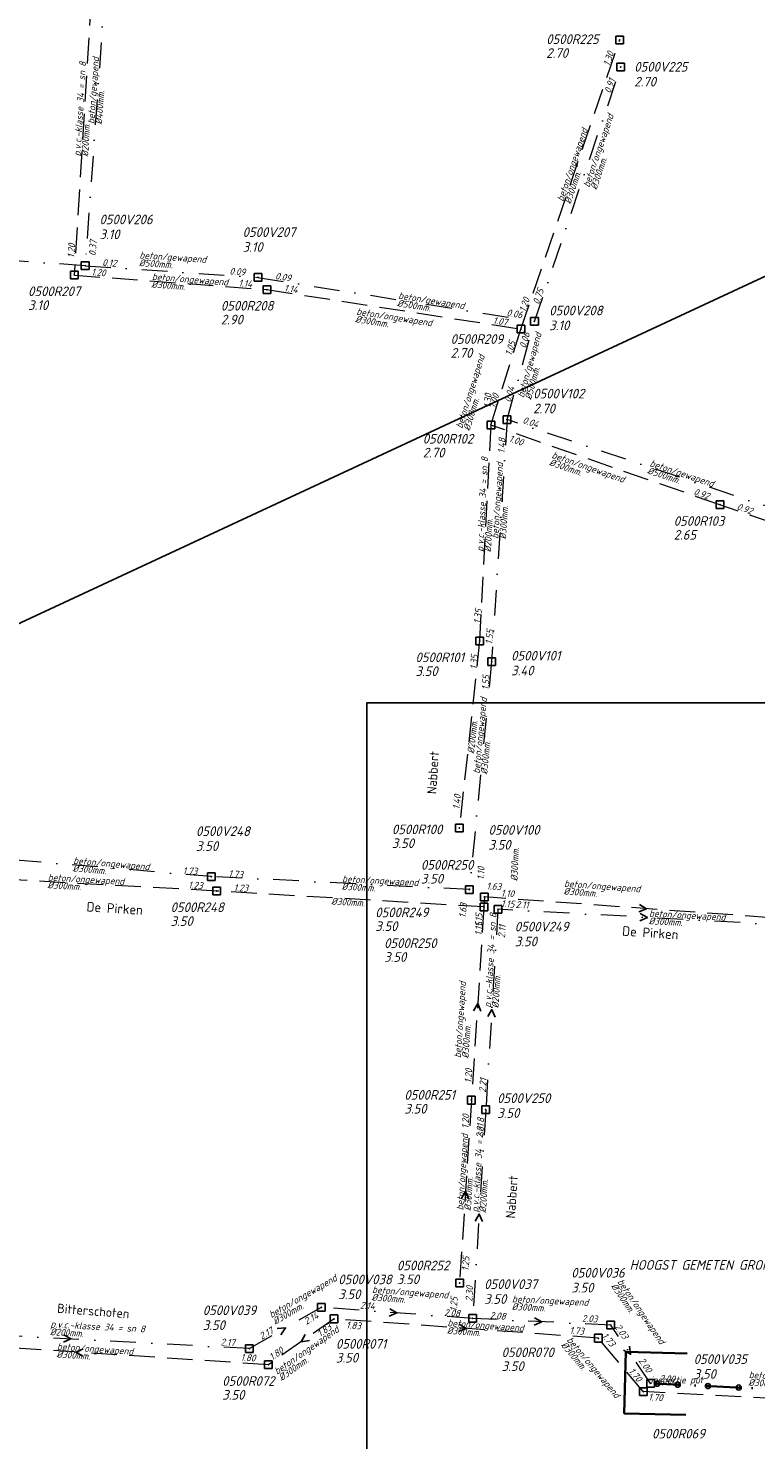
# Model space of a CAD drawing. Extents: x 155498 to 174806, y 452529 to 461643.
# Tile 30 of 44: x 157924 to 158066, y 461228 to 461503. Entities that reach past the tile are written whole.
import ezdxf
from ezdxf.enums import TextEntityAlignment as Align

# ---------------------------------------------------------------- set-up
doc = ezdxf.new("R2010")
doc.units = 0
doc.header["$PDMODE"] = 64
doc.header["$PDSIZE"] = 1.5
doc.linetypes.add('RI-HWA', pattern=[7.4, 5, -2.4])
doc.linetypes.add('RI-VWA', pattern=[11, 5, -3, 0, -3])
doc.layers.get('0').update_dxf_attribs({"linetype": 'CONTINUOUS'})
doc.layers.get('DEFPOINTS').update_dxf_attribs({"linetype": 'CONTINUOUS'})
for name, color, linetype, lineweight in [('B-OI-RI-HWA-BOB-T18', 150, 'CONTINUOUS', 18), ('B-OI-RI-HWA-MATERIAAL-T18', 150, 'CONTINUOUS', 18), ('B-OI-RI-HWA-PUTDEKSELHOOGTE-T25', 150, 'CONTINUOUS', 25), ('B-OI-RI-HWA-PUTNUMMER-T25', 150, 'CONTINUOUS', 25), ('B-OI-RI-HWA_DIAMETER-T18', 150, 'CONTINUOUS', 18), ('B-OI-RI-HWA_RIOOLPUT-S', 150, 'CONTINUOUS', 25), ('B-OI-RI-HWA_TRANSPORTLEIDING-G', 150, 'RI-HWA', 18), ('B-OI-RI-STROOMRICHTING-S', 252, 'CONTINUOUS', 25), ('B-OI-RI-VWA-BOB-T18', 34, 'CONTINUOUS', 18), ('B-OI-RI-VWA-DIAMETER-T18', 34, 'CONTINUOUS', 18), ('B-OI-RI-VWA-MATERIAAL-T18', 34, 'CONTINUOUS', 18), ('B-OI-RI-VWA_PUTDEKSELHOOGTE-T25', 34, 'CONTINUOUS', 25), ('B-OI-RI-VWA_PUTNUMMER-T25', 34, 'CONTINUOUS', 25), ('B-OI-RI-VWA_RIOOLPUT-S', 34, 'CONTINUOUS', 25), ('B-OI-RI-VWA_TRANSPORTLEIDING-G', 34, 'RI-VWA', 18), ('B-XX-OG-TOPOGRAFIE-T18', 2, 'CONTINUOUS', 18), ('N-OI-RI-VRIJVERVAL_HULPSTUK-S', 210, 'CONTINUOUS', 25), ('N-OI-RI-VWA-BOB-T18', 36, 'CONTINUOUS', 18), ('N-OI-RI-VWA-DIAMETER-T18', 36, 'CONTINUOUS', 18), ('N-OI-RI-VWA-MATERIAAL-T18', 36, 'CONTINUOUS', 18), ('N-OI-RI-VWA_PUTDEKSELHOOGTE-T25', 36, 'CONTINUOUS', 25), ('N-OI-RI-VWA_PUTNUMMER-T25', 36, 'CONTINUOUS', 25), ('N-OI-RI-VWA_RIOOLPUT-S', 36, 'CONTINUOUS', 25), ('N-OI-RI-VWA_TRANSPORTLEIDING-G', 36, 'RI-VWA', 35), ('N-OI-WH-T25', 2, 'CONTINUOUS', 25), ('N-RO-KG-GRENS_WERK-G', 7, 'XX-WERKGRENS', 35)]:
    doc.layers.add(name, color=color, linetype=linetype, lineweight=lineweight)
doc.styles.add('NLCS-ISO-M-T18', font='NLCS-ISO.ttf', dxfattribs={"height": 1.8})
doc.styles.add('NLCS-ISO-M500-T18_CURSIEF', font='NLCS-ISO.ttf', dxfattribs={"oblique": 15, "height": 0.9})
doc.styles.add('NLCS-ISO-M750-T18_CURSIEF', font='NLCS-ISO.ttf', dxfattribs={"oblique": 15, "height": 1.35})
doc.styles.add('NLCS-ISO-M750-T25_CURSIEF', font='NLCS-ISO.ttf', dxfattribs={"oblique": 15, "height": 1.875})
doc.linetypes.add('XX-WERKGRENS', pattern='A,0,[137,NLCS.SHX,S=0.1,R=0,X=-1.1,Y=-1.35],-6', length=6)

# ---------------------------------------------------------------- blocks, each defined once
blk = doc.blocks.new('ACMAP_ANN_TEMPLATE_vwa-diam')
at = {"style": 'NLCS-ISO-M750-T18_CURSIEF', "oblique": 15}
blk.add_attdef('vwa-diam', (0.3, -1.3), '', height=1.35, dxfattribs=at)
blk = doc.blocks.new('ACMAP_ANN_TEMPLATE_vwa-materiaal')
at = {"style": 'NLCS-ISO-M750-T18_CURSIEF', "oblique": 15}
blk.add_attdef('vwa-mat', (0.3, 0.2), '', height=1.35, dxfattribs=at)
blk = doc.blocks.new('ACMAP_ANN_TEMPLATE_vwa-nap-r')
at = {"style": 'NLCS-ISO-M750-T18_CURSIEF', "oblique": 15}
blk.add_attdef('vwa-nap-r', (-5.6, 0.2), '', height=1.35, dxfattribs=at)
blk = doc.blocks.new('ACMAP_ANN_TEMPLATE_type knoop')
at = {"layer": 'DEFPOINTS', "style": 'NLCS-ISO-M750-T18_CURSIEF', "oblique": 15}
blk.add_attdef('type_knoop', (0, 0), '', height=1.35, dxfattribs=at)
blk = doc.blocks.new('ACMAP_ANN_TEMPLATE_vwa-puth')
at = {"style": 'NLCS-ISO-M750-T25_CURSIEF', "oblique": 15}
blk.add_attdef('vwa-puth', (-3, 5), '', height=1.88, dxfattribs=at)
blk = doc.blocks.new('ACMAP_ANN_TEMPLATE_vwa-putnr')
at = {"style": 'NLCS-ISO-M750-T25_CURSIEF', "oblique": 15}
blk.add_attdef('vaw-putnr', (-3, 7.9), '', height=1.88, dxfattribs=at)
blk = doc.blocks.new('ACMAP_ANN_TEMPLATE_hwa-diam')
at = {"style": 'NLCS-ISO-M750-T18_CURSIEF', "oblique": 15}
blk.add_attdef('hwa-diam', (-3.7, -1.3), '', height=1.35, dxfattribs=at)
blk = doc.blocks.new('ACMAP_ANN_TEMPLATE_hwa-materiaal')
at = {"style": 'NLCS-ISO-M750-T18_CURSIEF', "oblique": 15}
blk.add_attdef('hwa-mat', (-3.7, 0.2), '', height=1.35, dxfattribs=at)
blk = doc.blocks.new('ACMAP_ANN_TEMPLATE_hwa-nap-l')
at = {"style": 'NLCS-ISO-M750-T18_CURSIEF', "oblique": 15}
blk.add_attdef('hwa-nap-l', (3.3, 0.2), '', height=1.35, dxfattribs=at)
blk = doc.blocks.new('ACMAP_ANN_TEMPLATE_hwa-nap-r')
at = {"style": 'NLCS-ISO-M750-T18_CURSIEF', "oblique": 15}
blk.add_attdef('hwa-nap-r', (-5.6, 0.2), '', height=1.35, dxfattribs=at)
blk = doc.blocks.new('ACMAP_ANN_TEMPLATE_vwa-nap-l')
at = {"style": 'NLCS-ISO-M750-T18_CURSIEF', "oblique": 15}
blk.add_attdef('vwa-nap-l', (3.3, 0.2), '', height=1.35, dxfattribs=at)
blk = doc.blocks.new('ACMAP_ANN_TEMPLATE_hwa-puth')
at = {"style": 'NLCS-ISO-M750-T25_CURSIEF', "oblique": 15}
blk.add_attdef('hwa-puth', (-9, -6.8), '', height=1.88, dxfattribs=at)
blk = doc.blocks.new('ACMAP_ANN_TEMPLATE_hwa-putnr')
at = {"style": 'NLCS-ISO-M750-T25_CURSIEF', "oblique": 15}
blk.add_attdef('hwa-putnr', (-9, -4.1), '', height=1.88, dxfattribs=at)
blk = doc.blocks.new('SRI-HULP')
h = blk.add_hatch(color=256)
h.dxf.hatch_style = 1
h.paths.add_polyline_path([(-0.71, 0.71, 0.198912), (-1, 0, 0.198912), (-0.71, -0.71), (0, 0)])
h = blk.add_hatch(color=256)
h.dxf.hatch_style = 1
h.paths.add_polyline_path([(1, 0, 0.198912), (0.71, 0.71), (0, 0), (0.71, -0.71, 0.198912)])
for p, q in [((-0.71, 0.71), (0.71, -0.71)), ((-0.71, -0.71), (0.71, 0.71))]:
    blk.add_line(p, q)
blk.add_circle((0, 0), 1)

msp = doc.modelspace()

# ---------------------------------------------------------------- linework, layer by layer
at = {"layer": 'B-OI-RI-HWA_RIOOLPUT-S'}
for p in [(158039.46, 461501.11), (157933.08, 461455.26), (157970.67, 461452.45), (158020.19, 461444.75), (158014.35, 461426.03), (158058.99, 461410.49), (158012.13, 461383.95), (158008.21, 461347.51), (157960.87, 461335.21), (158013.07, 461334.07), (158013.07, 461334.07), (158012.99, 461332.11), (158012.99, 461332.11), (158010.53, 461294.45), (158008.24, 461258.81), (157983.75, 461251.83), (158035.28, 461248.06), (157970.95, 461242.87), (158044.05, 461237.64)]:
    msp.add_point(p, dxfattribs=at)
at = {"layer": 'B-OI-RI-HWA_TRANSPORTLEIDING-G'}
for p, q in [((157936.37, 461508.87), (157933.08, 461455.26)), ((158020.19, 461444.75), (158039.46, 461501.11)), ((157933.08, 461455.26), (157970.67, 461452.45)), ((157970.67, 461452.45), (158020.19, 461444.75)), ((158014.35, 461426.03), (158020.19, 461444.75)), ((158014.35, 461426.03), (158012.13, 461383.95)), ((158058.99, 461410.49), (158014.35, 461426.03)), ((158104.56, 461394.88), (158058.99, 461410.49)), ((158012.13, 461383.95), (158008.21, 461347.51)), ((157960.87, 461335.21), (157902.33, 461338.44)), ((158012.99, 461332.11), (157960.87, 461335.21)), ((158013.07, 461334.07), (158012.99, 461332.11)), ((158076.29, 461329.47), (158013.07, 461334.07)), ((158012.99, 461332.11), (158010.53, 461294.45)), ((158010.53, 461294.45), (158008.24, 461258.81)), ((157983.75, 461251.83), (157970.95, 461242.87)), ((158035.28, 461248.06), (157983.75, 461251.83)), ((157970.95, 461242.87), (157895.79, 461247.84)), ((158044.05, 461237.64), (158035.28, 461248.06)), ((158107.47, 461234.32), (158044.05, 461237.64))]:
    msp.add_line(p, q, dxfattribs=at)
at = {"layer": 'B-OI-RI-STROOMRICHTING-S'}
for points in [[(158043.3, 461332.59), (158044.68, 461331.77), (158043.19, 461331.16)], [(158043.46, 461330.86), (158044.86, 461330.06), (158043.38, 461329.42)], [(158010.95, 461311.89), (158011.76, 461313.28), (158012.38, 461311.8)], [(158013.72, 461310.73), (158014.52, 461312.12), (158015.16, 461310.64)], [(158008.57, 461275.24), (158009.39, 461276.63), (158010.01, 461275.15)], [(158011.25, 461270.86), (158012.06, 461272.25), (158012.69, 461270.77)], [(157994.63, 461253.81), (157996.02, 461252.99), (157994.53, 461252.38)], [(158022.84, 461252.05), (158024.24, 461251.27), (158022.77, 461250.62)], [(157931.05, 461248.7), (157932.45, 461247.9), (157930.97, 461247.26)], [(157972.65, 461249.96), (157974.26, 461250.06), (157973.36, 461248.72)], [(157978.12, 461248.77), (157977.35, 461247.35), (157978.94, 461247.59)], [(158008.13, 461250.77), (158009.52, 461249.95), (158008.03, 461249.33)], [(157934.85, 461245.98), (157933.37, 461245.35), (157934.76, 461244.54)], [(158041.38, 461246.53), (158041.59, 461244.93), (158040.19, 461245.72)]]:
    msp.add_lwpolyline(points, dxfattribs=at)
at = {"layer": 'B-OI-RI-VWA_RIOOLPUT-S'}
for p in [(158039.67, 461495.81), (157935.22, 461457.09), (157968.92, 461454.8), (158022.84, 461446.24), (158017.49, 461427.11), (158014.46, 461379.93), (157959.82, 461338.04), (158010.16, 461335.49), (158015.71, 461331.66), (158013.34, 461292.59), (157981.25, 461254.07), (158010.78, 461251.91), (158037.71, 461250.62), (157967.26, 461246.04), (158045.48, 461239.24)]:
    msp.add_point(p, dxfattribs=at)
at = {"layer": 'B-OI-RI-VWA_TRANSPORTLEIDING-G'}
for p, q in [((157939.14, 461511.65), (157935.22, 461457.09)), ((158022.84, 461446.24), (158039.67, 461495.81)), ((157935.22, 461457.09), (157875.97, 461461.22)), ((157935.22, 461457.09), (157968.92, 461454.8)), ((157968.92, 461454.8), (158022.84, 461446.24)), ((158017.49, 461427.11), (158022.84, 461446.24)), ((158017.49, 461427.11), (158014.46, 461379.93)), ((158072.22, 461408.81), (158017.49, 461427.11)), ((158014.46, 461379.93), (158010.16, 461335.49)), ((157959.82, 461338.04), (157905.27, 461342.63)), ((158010.16, 461335.49), (157959.82, 461338.04)), ((158015.71, 461331.66), (158013.34, 461292.59)), ((158074.01, 461328.46), (158015.71, 461331.66)), ((158013.34, 461292.59), (158010.78, 461251.91)), ((157981.25, 461254.07), (157967.26, 461246.04)), ((158010.78, 461251.91), (157981.25, 461254.07)), ((158037.71, 461250.62), (158010.78, 461251.91)), ((157967.26, 461246.04), (157897.63, 461249.76)), ((158045.48, 461239.24), (158037.71, 461250.62))]:
    msp.add_line(p, q, dxfattribs=at)
at = {"layer": 'DEFPOINTS', "flags": 128}
for points in [[(157498.69, 460511.77), (157666.49, 461268.41), (158141.33, 461489.21), (159256.93, 461205.94), (159206.49, 460696.31), (158205.71, 460856.25), (158144.02, 460363.33)], [(158187.22, 461371.9), (158182.79, 461371.9), (158147.65, 461371.9), (157990.15, 461371.9), (157990.15, 461194.9), (157990.15, 461181.33), (158187.22, 461181.33)]]:
    msp.add_lwpolyline(points, close=True, dxfattribs=at)
at = {"layer": 'N-OI-RI-VWA_RIOOLPUT-S'}
msp.add_point((158045.48, 461239.24), dxfattribs=at)
at = {"layer": 'N-OI-RI-VWA_TRANSPORTLEIDING-G'}
msp.add_line((158106.52, 461236.35), (158045.48, 461239.24), dxfattribs=at)
at = {"layer": 'N-RO-KG-GRENS_WERK-G', "ltscale": 0.5, "flags": 128}
msp.add_lwpolyline([(158052.63, 461245.1), (158040.63, 461245.4), (158040.33, 461233.4), (158052.33, 461233.1)], dxfattribs=at)

# ---------------------------------------------------------------- block references
at = {"layer": 'B-OI-RI-HWA-BOB-T18'}
for name, p, rotation, values in [('ACMAP_ANN_TEMPLATE_hwa-nap-r', (158039.46, 461501.11), 71.12277418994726, {'hwa-nap-r': '1.30'}), ('ACMAP_ANN_TEMPLATE_hwa-nap-r', (157933.65, 461464.16), 86.49260060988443, {'hwa-nap-r': '1.20'}), ('ACMAP_ANN_TEMPLATE_hwa-nap-l', (157933.08, 461455.26), 355.7248671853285, {'hwa-nap-l': '1.20'}), ('ACMAP_ANN_TEMPLATE_hwa-nap-r', (157970.67, 461452.45), 355.7248671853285, {'hwa-nap-r': '1.14'}), ('ACMAP_ANN_TEMPLATE_hwa-nap-l', (157970.67, 461452.45), 351.1617000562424, {'hwa-nap-l': '1.14'}), ('ACMAP_ANN_TEMPLATE_hwa-nap-l', (158020.19, 461444.75), 71.12277418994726, {'hwa-nap-l': '1.20'}), ('ACMAP_ANN_TEMPLATE_hwa-nap-r', (158020.19, 461444.75), 351.1617000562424, {'hwa-nap-r': '1.07'}), ('ACMAP_ANN_TEMPLATE_hwa-nap-r', (158020.19, 461444.75), 72.67386330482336, {'hwa-nap-r': '1.05'}), ('ACMAP_ANN_TEMPLATE_hwa-nap-l', (158014.35, 461426.03), 86.98392489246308, {'hwa-nap-l': '1.30'}), ('ACMAP_ANN_TEMPLATE_hwa-nap-l', (158014.35, 461426.03), 72.67386330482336, {'hwa-nap-l': '1.00'}), ('ACMAP_ANN_TEMPLATE_hwa-nap-r', (158022.97, 461420.85), 340.8060587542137, {'hwa-nap-r': '1.00'}), ('ACMAP_ANN_TEMPLATE_hwa-nap-r', (158058.99, 461410.49), 341.0911079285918, {'hwa-nap-r': '0.92'}), ('ACMAP_ANN_TEMPLATE_hwa-nap-l', (158058.99, 461410.49), 340.8060587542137, {'hwa-nap-l': '0.92'}), ('ACMAP_ANN_TEMPLATE_hwa-nap-l', (158012.13, 461383.95), 83.86195855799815, {'hwa-nap-l': '1.35'}), ('ACMAP_ANN_TEMPLATE_hwa-nap-r', (158012.13, 461383.95), 86.98392489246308, {'hwa-nap-r': '1.35'}), ('ACMAP_ANN_TEMPLATE_hwa-nap-r', (158009, 461356.62), 83.86195855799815, {'hwa-nap-r': '1.40'}), ('ACMAP_ANN_TEMPLATE_hwa-nap-l', (158013.07, 461334.07), 87.6626941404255, {'hwa-nap-l': '1.10'}), ('ACMAP_ANN_TEMPLATE_hwa-nap-r', (157960.87, 461335.21), 356.5961644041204, {'hwa-nap-r': '1.23'}), ('ACMAP_ANN_TEMPLATE_hwa-nap-l', (157960.87, 461335.21), 356.8388721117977, {'hwa-nap-l': '1.23'}), ('ACMAP_ANN_TEMPLATE_hwa-nap-r', (158021.84, 461333.56), 355.8383907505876, {'hwa-nap-r': '1.10'}), ('ACMAP_ANN_TEMPLATE_hwa-nap-l', (158012.99, 461332.11), 356.5961644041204, {'hwa-nap-l': '1.15'}), ('ACMAP_ANN_TEMPLATE_hwa-nap-l', (158012.52, 461324.91), 86.26267496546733, {'hwa-nap-l': '1.15'}), ('ACMAP_ANN_TEMPLATE_hwa-nap-r', (158012.99, 461332.11), 87.6626941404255, {'hwa-nap-r': '1.15'}), ('ACMAP_ANN_TEMPLATE_hwa-nap-l', (158010.53, 461294.45), 86.32359100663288, {'hwa-nap-l': '1.20'}), ('ACMAP_ANN_TEMPLATE_hwa-nap-r', (158010.53, 461294.45), 86.26267496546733, {'hwa-nap-r': '1.20'}), ('ACMAP_ANN_TEMPLATE_hwa-nap-r', (158010.56, 461266.69), 86.32359100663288, {'hwa-nap-r': '1.25'}), ('ACMAP_ANN_TEMPLATE_hwa-nap-r', (158008.24, 461258.81), 86.32359100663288, {'hwa-nap-r': '1.25'}), ('ACMAP_ANN_TEMPLATE_hwa-nap-l', (157978.45, 461246.16), 34.9920201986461, {'hwa-nap-l': '1.83'}), ('ACMAP_ANN_TEMPLATE_hwa-nap-r', (157991.65, 461249.37), 355.8156233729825, {'hwa-nap-r': '1.83'}), ('ACMAP_ANN_TEMPLATE_hwa-nap-l', (158026.34, 461248.97), 355.8156233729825, {'hwa-nap-l': '1.73'}), ('ACMAP_ANN_TEMPLATE_hwa-nap-r', (158039.32, 461244.01), 310.0856648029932, {'hwa-nap-r': '1.73'}), ('ACMAP_ANN_TEMPLATE_hwa-nap-r', (157976.4, 461246.7), 34.9920201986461, {'hwa-nap-r': '1.80'}), ('ACMAP_ANN_TEMPLATE_hwa-nap-l', (157962.22, 461243.71), 356.2167900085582, {'hwa-nap-l': '1.80'}), ('ACMAP_ANN_TEMPLATE_hwa-nap-l', (158038.81, 461243.96), 310.0856648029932, {'hwa-nap-l': '1.70'}), ('ACMAP_ANN_TEMPLATE_hwa-nap-r', (158050.61, 461235.43), 357.0033347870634, {'hwa-nap-r': '1.70'})]:
    msp.add_blockref(name, p, dxfattribs=dict(at, rotation=rotation)).add_auto_attribs(values)
at = {"layer": 'B-OI-RI-HWA-MATERIAAL-T18'}
for p, rotation, values in [((157934.72, 461482.07), 86.49260060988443, {'hwa-mat': 'p.v.c.-klasse 34 = sn 8'}), ((158029.83, 461472.93), 71.12277418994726, {'hwa-mat': 'beton/ongewapend'}), ((157951.88, 461453.85), 355.7248671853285, {'hwa-mat': 'beton/ongewapend'}), ((157991.67, 461446.78), 351.1617000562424, {'hwa-mat': 'beton/ongewapend'}), ((158010.03, 461428.73), 72.67386330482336, {'hwa-mat': 'beton/ongewapend'}), ((158013.24, 461404.99), 86.98392489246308, {'hwa-mat': 'p.v.c.-klasse 34 = sn 8'}), ((158029.52, 461418.26), 340.8060587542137, {'hwa-mat': 'beton/ongewapend'}), ((157931.6, 461336.83), 356.8388721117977, {'hwa-mat': 'beton/ongewapend'}), ((158032.25, 461335.57), 355.8383907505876, {'hwa-mat': 'beton/ongewapend'}), ((158008.94, 461306.32), 86.26267496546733, {'hwa-mat': 'beton/ongewapend'}), ((158009.39, 461276.63), 86.32359100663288, {'hwa-mat': 'beton/ongewapend'}), ((157975.8, 461242.86), 34.9920201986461, {'hwa-mat': 'beton/ongewapend'}), ((158009.52, 461249.95), 355.8156233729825, {'hwa-mat': 'beton/ongewapend'}), ((158031.28, 461244.69), 310.0856648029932, {'hwa-mat': 'beton/ongewapend'}), ((157933.37, 461245.35), 356.2167900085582, {'hwa-mat': 'beton/ongewapend'})]:
    msp.add_blockref('ACMAP_ANN_TEMPLATE_hwa-materiaal', p, dxfattribs=dict(at, rotation=rotation)).add_auto_attribs(values)
at = {"layer": 'B-OI-RI-HWA-PUTDEKSELHOOGTE-T25'}
for p, values in [((158034.13, 461504.4), {'hwa-puth': '2.70'}), ((157933.08, 461455.26), {'hwa-puth': '3.10'}), ((157970.67, 461452.45), {'hwa-puth': '2.90'}), ((158015.48, 461445.96), {'hwa-puth': '2.70'}), ((158010.05, 461426.52), {'hwa-puth': '2.70'}), ((158058.99, 461410.49), {'hwa-puth': '2.65'}), ((158008.63, 461383.92), {'hwa-puth': '3.50'}), ((158004.03, 461350.39), {'hwa-puth': '3.50'}), ((158009.68, 461343.47), {'hwa-puth': '3.50'}), ((157960.87, 461335.21), {'hwa-puth': '3.50'}), ((158000.79, 461334.21), {'hwa-puth': '3.50'}), ((158002.51, 461328.21), {'hwa-puth': '3.50'}), ((158006.46, 461298.64), {'hwa-puth': '3.50'}), ((158005, 461265.39), {'hwa-puth': '3.50'}), ((157993.11, 461250.11), {'hwa-puth': '3.50'}), ((158025.42, 461248.46), {'hwa-puth': '3.50'}), ((157970.95, 461242.87), {'hwa-puth': '3.50'})]:
    msp.add_blockref('ACMAP_ANN_TEMPLATE_hwa-puth', p, dxfattribs=at).add_auto_attribs(values)
at = {"layer": 'B-OI-RI-HWA-PUTNUMMER-T25'}
for p, values in [((158034.13, 461504.4), {'hwa-putnr': '0500R225'}), ((157933.08, 461455.26), {'hwa-putnr': '0500R207'}), ((157970.67, 461452.45), {'hwa-putnr': '0500R208'}), ((158015.48, 461445.96), {'hwa-putnr': '0500R209'}), ((158010.05, 461426.52), {'hwa-putnr': '0500R102'}), ((158058.99, 461410.49), {'hwa-putnr': '0500R103'}), ((158008.63, 461383.92), {'hwa-putnr': '0500R101'}), ((158004.03, 461350.39), {'hwa-putnr': '0500R100'}), ((158009.68, 461343.47), {'hwa-putnr': '0500R250'}), ((157960.87, 461335.21), {'hwa-putnr': '0500R248'}), ((158000.79, 461334.21), {'hwa-putnr': '0500R249'}), ((158002.51, 461328.21), {'hwa-putnr': '0500R250'}), ((158006.46, 461298.64), {'hwa-putnr': '0500R251'}), ((158005, 461265.39), {'hwa-putnr': '0500R252'}), ((157993.11, 461250.11), {'hwa-putnr': '0500R071'}), ((158025.42, 461248.46), {'hwa-putnr': '0500R070'}), ((157970.95, 461242.87), {'hwa-putnr': '0500R072'}), ((158054.76, 461232.61), {'hwa-putnr': '0500R069'})]:
    msp.add_blockref('ACMAP_ANN_TEMPLATE_hwa-putnr', p, dxfattribs=at).add_auto_attribs(values)
at = {"layer": 'B-OI-RI-HWA_DIAMETER-T18'}
for p, rotation, values in [((157934.72, 461482.07), 86.49260060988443, {'hwa-diam': '%%c200mm.'}), ((158029.83, 461472.93), 71.12277418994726, {'hwa-diam': '%%c300mm.'}), ((157951.88, 461453.85), 355.7248671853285, {'hwa-diam': '%%c300mm.'}), ((157991.67, 461446.78), 351.1617000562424, {'hwa-diam': '%%c300mm.'}), ((158010.03, 461428.73), 72.67386330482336, {'hwa-diam': '%%c300mm.'}), ((158029.52, 461418.26), 340.8060587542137, {'hwa-diam': '%%c300mm.'}), ((158013.24, 461404.99), 86.98392489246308, {'hwa-diam': '%%c200mm.'}), ((158010.17, 461365.73), 83.86195855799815, {'hwa-diam': '%%c200mm.'}), ((158018.38, 461340.86), 87.6626941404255, {'hwa-diam': '%%c300mm.'}), ((157931.6, 461336.83), 356.8388721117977, {'hwa-diam': '%%c300mm.'}), ((157986.93, 461333.66), 356.5961644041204, {'hwa-diam': '%%c300mm.'}), ((158032.25, 461335.57), 355.8383907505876, {'hwa-diam': '%%c300mm.'}), ((158008.94, 461306.32), 86.26267496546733, {'hwa-diam': '%%c300mm.'}), ((158009.39, 461276.63), 86.32359100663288, {'hwa-diam': '%%c300mm.'}), ((158009.52, 461249.95), 355.8156233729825, {'hwa-diam': '%%c300mm.'}), ((157933.37, 461245.35), 356.2167900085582, {'hwa-diam': '%%c300mm.'}), ((158031.28, 461244.69), 310.0856648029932, {'hwa-diam': '%%c300mm.'}), ((157975.8, 461242.86), 34.9920201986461, {'hwa-diam': '%%c300mm.'})]:
    msp.add_blockref('ACMAP_ANN_TEMPLATE_hwa-diam', p, dxfattribs=dict(at, rotation=rotation)).add_auto_attribs(values)
at = {"layer": 'B-OI-RI-VWA-BOB-T18'}
for name, p, rotation, values in [('ACMAP_ANN_TEMPLATE_vwa-nap-r', (158039.67, 461495.81), 71.24144741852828, {'vwa-nap-r': '0.91'}), ('ACMAP_ANN_TEMPLATE_vwa-nap-r', (157937.86, 461464.55), 85.89117201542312, {'vwa-nap-r': '0.37'}), ('ACMAP_ANN_TEMPLATE_vwa-nap-l', (157935.22, 461457.09), 356.1125833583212, {'vwa-nap-l': '0.12'}), ('ACMAP_ANN_TEMPLATE_vwa-nap-l', (157935.22, 461457.09), 356.0126676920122, {'vwa-nap-l': '0.12'}), ('ACMAP_ANN_TEMPLATE_vwa-nap-r', (157968.92, 461454.8), 356.1125833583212, {'vwa-nap-r': '0.09'}), ('ACMAP_ANN_TEMPLATE_vwa-nap-l', (157968.92, 461454.8), 350.9793613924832, {'vwa-nap-l': '0.09'}), ('ACMAP_ANN_TEMPLATE_vwa-nap-l', (158022.84, 461446.24), 71.24144741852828, {'vwa-nap-l': '0.75'}), ('ACMAP_ANN_TEMPLATE_vwa-nap-r', (158022.84, 461446.24), 350.9793613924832, {'vwa-nap-r': '0.06'}), ('ACMAP_ANN_TEMPLATE_vwa-nap-r', (158022.84, 461446.24), 74.3755300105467, {'vwa-nap-r': '0.06'}), ('ACMAP_ANN_TEMPLATE_vwa-nap-l', (158017.49, 461427.11), 74.3755300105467, {'vwa-nap-l': '0.04'}), ('ACMAP_ANN_TEMPLATE_vwa-nap-r', (158025.65, 461424.49), 341.5116768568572, {'vwa-nap-r': '0.04'}), ('ACMAP_ANN_TEMPLATE_vwa-nap-l', (158016.99, 461417.18), 86.32086293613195, {'vwa-nap-l': '1.48'}), ('ACMAP_ANN_TEMPLATE_vwa-nap-l', (158014.46, 461379.93), 84.47789930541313, {'vwa-nap-l': '1.55'}), ('ACMAP_ANN_TEMPLATE_vwa-nap-r', (158014.46, 461379.93), 86.32086293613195, {'vwa-nap-r': '1.55'}), ('ACMAP_ANN_TEMPLATE_vwa-nap-r', (157959.82, 461338.04), 357.1011501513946, {'vwa-nap-r': '1.73'}), ('ACMAP_ANN_TEMPLATE_vwa-nap-l', (157959.82, 461338.04), 355.1856038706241, {'vwa-nap-l': '1.73'}), ('ACMAP_ANN_TEMPLATE_vwa-nap-l', (158010.16, 461335.49), 357.1011501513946, {'vwa-nap-l': '1.63'}), ('ACMAP_ANN_TEMPLATE_vwa-nap-r', (158010.16, 461335.49), 84.47789930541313, {'vwa-nap-r': '1.63'}), ('ACMAP_ANN_TEMPLATE_vwa-nap-r', (158024.72, 461331.43), 356.858326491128, {'vwa-nap-r': '2.11'}), ('ACMAP_ANN_TEMPLATE_vwa-nap-l', (158017.09, 461322.71), 86.52867139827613, {'vwa-nap-l': '2.11'}), ('ACMAP_ANN_TEMPLATE_vwa-nap-l', (158013.34, 461292.59), 86.39911430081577, {'vwa-nap-l': '2.21'}), ('ACMAP_ANN_TEMPLATE_vwa-nap-r', (158013.34, 461292.59), 86.52867139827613, {'vwa-nap-r': '2.21'}), ('ACMAP_ANN_TEMPLATE_vwa-nap-r', (158011.27, 461260.71), 86.39911430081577, {'vwa-nap-r': '2.30'}), ('ACMAP_ANN_TEMPLATE_vwa-nap-r', (157994.36, 461253.23), 355.816496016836, {'vwa-nap-r': '2.14'}), ('ACMAP_ANN_TEMPLATE_vwa-nap-r', (158010.78, 461251.91), 357.2596384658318, {'vwa-nap-r': '2.08'}), ('ACMAP_ANN_TEMPLATE_vwa-nap-l', (157975.61, 461248.81), 29.84269918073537, {'vwa-nap-l': '2.14'}), ('ACMAP_ANN_TEMPLATE_vwa-nap-l', (158010.78, 461251.91), 355.816496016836, {'vwa-nap-l': '2.08'}), ('ACMAP_ANN_TEMPLATE_vwa-nap-l', (158028.75, 461251.22), 357.2596384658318, {'vwa-nap-l': '2.03'}), ('ACMAP_ANN_TEMPLATE_vwa-nap-r', (158041.41, 461245.52), 304.3153057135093, {'vwa-nap-r': '2.03'}), ('ACMAP_ANN_TEMPLATE_vwa-nap-r', (157974.61, 461250.33), 29.84269918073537, {'vwa-nap-r': '2.17'}), ('ACMAP_ANN_TEMPLATE_vwa-nap-l', (157958.3, 461246.63), 356.9451482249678, {'vwa-nap-l': '2.17'}), ('ACMAP_ANN_TEMPLATE_vwa-nap-l', (158041.02, 461246.31), 304.3153057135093, {'vwa-nap-l': '2.00'})]:
    msp.add_blockref(name, p, dxfattribs=dict(at, rotation=rotation)).add_auto_attribs(values)
at = {"layer": 'B-OI-RI-VWA-DIAMETER-T18'}
for p, rotation, values in [((157937.18, 461484.37), 85.89117201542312, {'vwa-diam': '%%c400mm.'}), ((158033.61, 461471.92), 71.24144741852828, {'vwa-diam': '%%c300mm.'}), ((157945.47, 461458.34), 356.1125833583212, {'vwa-diam': '%%c500mm.'}), ((157995.88, 461450.52), 350.9793613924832, {'vwa-diam': '%%c500mm.'}), ((158020.85, 461430.93), 74.3755300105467, {'vwa-diam': '%%c500mm.'}), ((158044.86, 461417.96), 341.5116768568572, {'vwa-diam': '%%c500mm.'}), ((158015.97, 461403.52), 86.32086293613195, {'vwa-diam': '%%c300mm.'}), ((158012.31, 461357.71), 84.47789930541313, {'vwa-diam': '%%c300mm.'}), ((157932.54, 461340.34), 355.1856038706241, {'vwa-diam': '%%c300mm.'}), ((157984.99, 461336.76), 357.1011501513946, {'vwa-diam': '%%c300mm.'}), ((158044.86, 461330.06), 356.858326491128, {'vwa-diam': '%%c300mm.'}), ((158014.52, 461312.12), 86.52867139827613, {'vwa-diam': '%%c200mm.'}), ((158012.06, 461272.25), 86.39911430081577, {'vwa-diam': '%%c200mm.'}), ((157990.83, 461256.71), 355.816496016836, {'vwa-diam': '%%c300mm.'}), ((158038.59, 461259.18), 304.3153057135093, {'vwa-diam': '%%c300mm.'}), ((157971.38, 461251.64), 29.84269918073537, {'vwa-diam': '%%c300mm.'}), ((158018.14, 461254.88), 357.2596384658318, {'vwa-diam': '%%c300mm.'}), ((157928.12, 461249.97), 356.9451482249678, {'vwa-diam': '%%c200mm.'})]:
    msp.add_blockref('ACMAP_ANN_TEMPLATE_vwa-diam', p, dxfattribs=dict(at, rotation=rotation)).add_auto_attribs(values)
at = {"layer": 'B-OI-RI-VWA-MATERIAAL-T18'}
for p, rotation, values in [((157937.18, 461484.37), 85.89117201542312, {'vwa-mat': 'beton/gewapend'}), ((158033.61, 461471.92), 71.24144741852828, {'vwa-mat': 'beton/ongewapend'}), ((157945.47, 461458.34), 356.1125833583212, {'vwa-mat': 'beton/gewapend'}), ((157995.88, 461450.52), 350.9793613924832, {'vwa-mat': 'beton/gewapend'}), ((158020.85, 461430.93), 74.3755300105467, {'vwa-mat': 'beton/gewapend'}), ((158015.97, 461403.52), 86.32086293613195, {'vwa-mat': 'beton/ongewapend'}), ((158044.86, 461417.96), 341.5116768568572, {'vwa-mat': 'beton/gewapend'}), ((158012.31, 461357.71), 84.47789930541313, {'vwa-mat': 'beton/ongewapend'}), ((157932.54, 461340.34), 355.1856038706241, {'vwa-mat': 'beton/ongewapend'}), ((157984.99, 461336.76), 357.1011501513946, {'vwa-mat': 'beton/ongewapend'}), ((158044.86, 461330.06), 356.858326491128, {'vwa-mat': 'beton/ongewapend'}), ((158014.52, 461312.12), 86.52867139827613, {'vwa-mat': 'p.v.c.-klasse 34 = sn 8'}), ((158012.06, 461272.25), 86.39911430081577, {'vwa-mat': 'p.v.c.-klasse 34 = sn 8'}), ((157971.38, 461251.64), 29.84269918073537, {'vwa-mat': 'beton/ongewapend'}), ((158038.59, 461259.18), 304.3153057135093, {'vwa-mat': 'beton/ongewapend'}), ((157990.83, 461256.71), 355.816496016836, {'vwa-mat': 'beton/ongewapend'}), ((158018.14, 461254.88), 357.2596384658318, {'vwa-mat': 'beton/ongewapend'}), ((157928.12, 461249.97), 356.9451482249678, {'vwa-mat': 'p.v.c.-klasse 34 = sn 8'})]:
    msp.add_blockref('ACMAP_ANN_TEMPLATE_vwa-materiaal', p, dxfattribs=dict(at, rotation=rotation)).add_auto_attribs(values)
at = {"layer": 'B-OI-RI-VWA_PUTDEKSELHOOGTE-T25'}
for p, values in [((158045.29, 461487.02), {'vwa-puth': '2.70'}), ((157941.01, 461457.27), {'vwa-puth': '3.10'}), ((157968.92, 461454.8), {'vwa-puth': '3.10'}), ((158028.71, 461439.52), {'vwa-puth': '3.10'}), ((158025.58, 461423.32), {'vwa-puth': '2.70'}), ((158021.28, 461372.24), {'vwa-puth': '3.40'}), ((157959.82, 461338.04), {'vwa-puth': '3.50'}), ((158016.86, 461338.28), {'vwa-puth': '3.50'}), ((158021.99, 461319.44), {'vwa-puth': '3.50'}), ((158018.56, 461286), {'vwa-puth': '3.50'}), ((157987.57, 461250.67), {'vwa-puth': '3.50'}), ((158016.02, 461249.75), {'vwa-puth': '3.50'}), ((158033.01, 461251.97), {'vwa-puth': '3.50'}), ((157961.15, 461244.66), {'vwa-puth': '3.50'})]:
    msp.add_blockref('ACMAP_ANN_TEMPLATE_vwa-puth', p, dxfattribs=at).add_auto_attribs(values)
at = {"layer": 'B-OI-RI-VWA_PUTNUMMER-T25'}
for p, values in [((158045.29, 461487.02), {'vaw-putnr': '0500V225'}), ((157941.01, 461457.27), {'vaw-putnr': '0500V206'}), ((157968.92, 461454.8), {'vaw-putnr': '0500V207'}), ((158028.71, 461439.52), {'vaw-putnr': '0500V208'}), ((158025.58, 461423.32), {'vaw-putnr': '0500V102'}), ((158021.28, 461372.24), {'vaw-putnr': '0500V101'}), ((157959.82, 461338.04), {'vaw-putnr': '0500V248'}), ((158016.86, 461338.28), {'vaw-putnr': '0500V100'}), ((158021.99, 461319.44), {'vaw-putnr': '0500V249'}), ((158018.56, 461286), {'vaw-putnr': '0500V250'}), ((157987.57, 461250.67), {'vaw-putnr': '0500V038'}), ((158016.02, 461249.75), {'vaw-putnr': '0500V037'}), ((158033.01, 461251.97), {'vaw-putnr': '0500V036'}), ((157961.15, 461244.66), {'vaw-putnr': '0500V039'})]:
    msp.add_blockref('ACMAP_ANN_TEMPLATE_vwa-putnr', p, dxfattribs=at).add_auto_attribs(values)
at = {"layer": 'DEFPOINTS'}
msp.add_blockref('ACMAP_ANN_TEMPLATE_type knoop', (158045.48, 461239.24), dxfattribs=at).add_auto_attribs({'type_knoop': 'inspectie put'})
at = {"layer": 'N-OI-RI-VRIJVERVAL_HULPSTUK-S', "xscale": 0.5, "yscale": 0.5, "zscale": 0.5}
for p in [(158046.78, 461239.19), (158050.78, 461239), (158056.67, 461238.72), (158062.67, 461238.44)]:
    msp.add_blockref('SRI-HULP', p, dxfattribs=at)
at = {"layer": 'N-OI-RI-VWA-BOB-T18', "rotation": 357.2903233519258}
msp.add_blockref('ACMAP_ANN_TEMPLATE_vwa-nap-r', (158052.77, 461239.1), dxfattribs=at).add_auto_attribs({'vwa-nap-r': '2.00'})
at = {"layer": 'N-OI-RI-VWA-DIAMETER-T18', "rotation": 357.2903233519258}
msp.add_blockref('ACMAP_ANN_TEMPLATE_vwa-diam', (158064.29, 461240.1), dxfattribs=at).add_auto_attribs({'vwa-diam': '%%c300mm.'})
at = {"layer": 'N-OI-RI-VWA-MATERIAAL-T18', "rotation": 357.2903233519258}
msp.add_blockref('ACMAP_ANN_TEMPLATE_vwa-materiaal', (158064.29, 461240.1), dxfattribs=at).add_auto_attribs({'vwa-mat': 'beton/ongewapend'})
at = {"layer": 'N-OI-RI-VWA_PUTDEKSELHOOGTE-T25'}
msp.add_blockref('ACMAP_ANN_TEMPLATE_vwa-puth', (158056.88, 461235.14), dxfattribs=at).add_auto_attribs({'vwa-puth': '3.50'})
at = {"layer": 'N-OI-RI-VWA_PUTNUMMER-T25'}
msp.add_blockref('ACMAP_ANN_TEMPLATE_vwa-putnr', (158056.88, 461235.14), dxfattribs=at).add_auto_attribs({'vaw-putnr': '0500V035'})

# ---------------------------------------------------------------- texts
at = {"layer": 'B-XX-OG-TOPOGRAFIE-T18', "style": 'NLCS-ISO-M-T18'}
for s, height, rotation, p in [('Nabbert', 1.8, 86.3, (158003.04, 461358.29)), ('De Pirken', 1.875, 356.4, (157940.98, 461331.84)), ('De Pirken', 1.875, 356, (158045.43, 461327.08)), ('Nabbert', 1.8, 86.1, (158018.41, 461275.59)), ('Bitterschoten', 1.8, 355.5, (157936.81, 461253.36))]:
    msp.add_text(s, height=height, rotation=rotation, dxfattribs=at).set_placement(p, align=Align.MIDDLE_CENTER)
at = {"layer": 'N-OI-WH-T25', "style": 'NLCS-ISO-M500-T18_CURSIEF', "oblique": 15}
msp.add_text('HOOGST GEMETEN GRONDWATERSTAND ca. +2.50', height=1.875, dxfattribs=at).set_placement((158068.8, 461260.84), align=Align.BOTTOM_CENTER)

doc.saveas('drawing.dxf')
